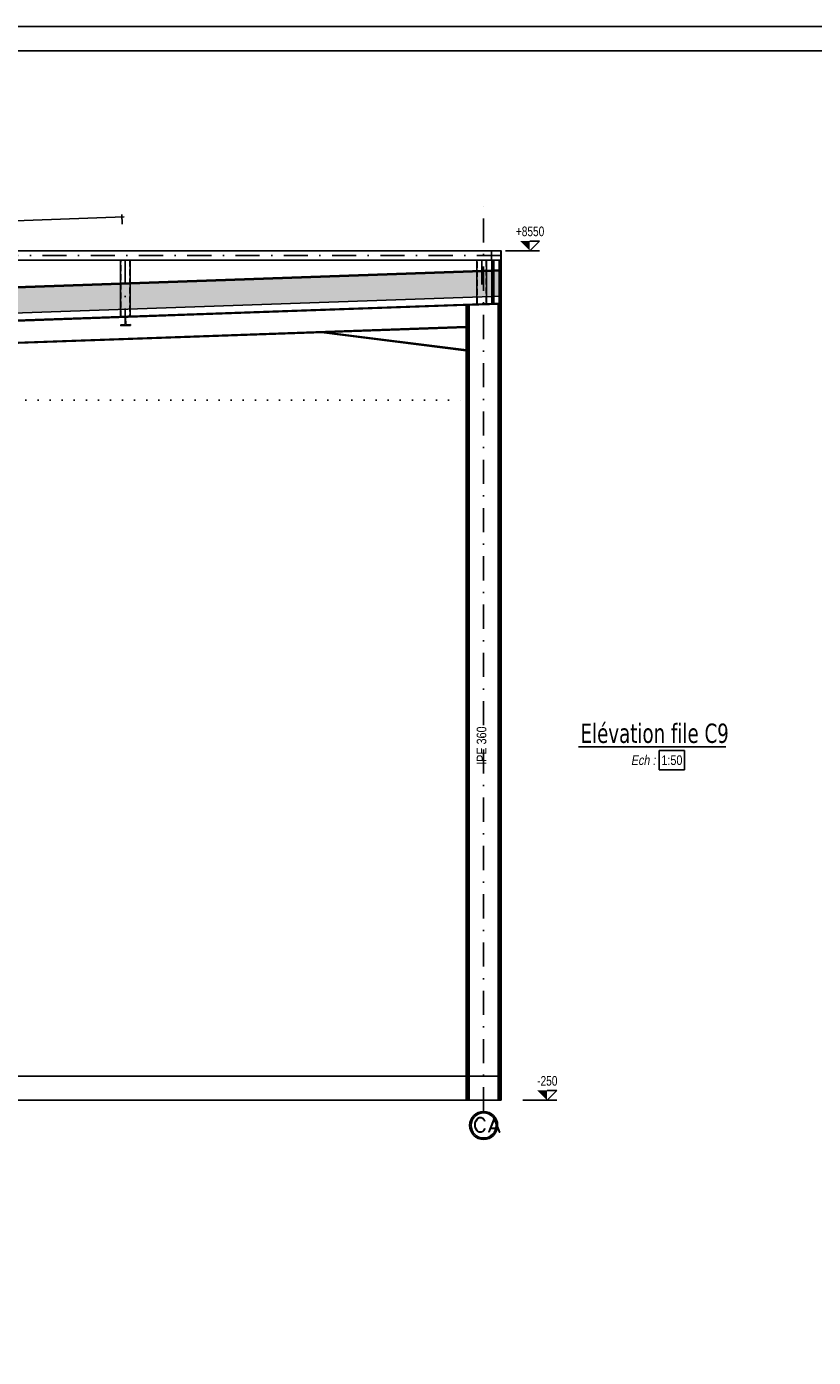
# Model space of a CAD drawing. Extents: x 293186 to 369035, y -341273 to -122059.
# Tile 34 of 64: x 329448 to 337599, y -219296 to -205510. Entities that reach past the tile are written whole.
import ezdxf

# ---------------------------------------------------------------- set-up
doc = ezdxf.new("R2010")
doc.units = 0
doc.header["$LTSCALE"] = 50
for name, pattern in [('DASHDOT', [10, 5, -2.5, 0, -2.5]), ('DOT', [2.5, 0, -2.5]), ('HIDDEN', [1.875, 1.25, -0.625])]:
    doc.linetypes.add(name, pattern=pattern)
doc.layers.add('ECHELLE_1_50', color=7, linetype='CONTINUOUS')
doc.styles.add('ARIAL', font='txt')
doc.styles.add('CADWORK5', font='ROMAND', dxfattribs={"width": 0.8})
doc.styles.add('TAHOMA', font='txt')

# ---------------------------------------------------------------- blocks, each defined once
blk = doc.blocks.new('*D149')
at = {"layer": 'ECHELLE_1_50', "color": 150}
for p, q in [((334661, -207831), (334761, -207731)), ((334761, -207731), (334661, -207731)), ((334761, -207831), (334411, -207831))]:
    blk.add_line(p, q, dxfattribs=at)
blk.add_solid([(334661, -207831), (334661, -207731), (334561, -207731)], dxfattribs=at)
at = {"layer": 'ECHELLE_1_50', "color": 26, "style": 'ARIAL', "width": 0.75}
blk.add_text('+8550', height=100, dxfattribs=at).set_placement((334517, -207681))
blk = doc.blocks.new('*D151')
at = {"layer": 'ECHELLE_1_50', "color": 150}
for p, q in [((334840, -216631), (334940, -216531)), ((334940, -216531), (334840, -216531)), ((334940, -216631), (334590, -216631))]:
    blk.add_line(p, q, dxfattribs=at)
blk.add_solid([(334840, -216631), (334840, -216531), (334740, -216531)], dxfattribs=at)
at = {"layer": 'ECHELLE_1_50', "color": 26, "style": 'ARIAL', "width": 0.75}
blk.add_text('-250', height=100, dxfattribs=at).set_placement((334738, -216481))
blk = doc.blocks.new('*D214')
at = {"layer": 'ECHELLE_1_50'}
h = blk.add_hatch(color=150, dxfattribs=at)
edge = h.paths.add_edge_path()
edge.add_arc((330434, -207482), 6.25, 0, 360)
h = blk.add_hatch(color=150, dxfattribs=at)
edge = h.paths.add_edge_path()
edge.add_arc((326542, -207618), 6.25, 0, 360)
at = {"layer": 'ECHELLE_1_50', "color": 150}
for p, q in [((330433, -207457), (330437, -207557)), ((326517, -207619), (330459, -207481)), ((326541, -207593), (326544, -207693))]:
    blk.add_line(p, q, dxfattribs=at)
at = {"layer": 'ECHELLE_1_50', "color": 26, "style": 'ARIAL', "width": 0.75}
blk.add_text('3895', height=100, rotation=2.0055, dxfattribs=at).set_placement((328372, -207504))

msp = doc.modelspace()

# ---------------------------------------------------------------- hatches: boundary and pattern name
at = {"layer": 'ECHELLE_1_50', "linetype": 'CONTINUOUS'}
h = msp.add_hatch(dxfattribs=at)
h.set_pattern_fill('ISOL_01', color=32, angle=2.0052, style=0, pattern_type=2)
h.set_pattern_definition([(2.00521, (-5.8, -0.2), (-9.09749, 259.84069), [11.60624, -31.727086]), (92.00521, (-44.58, 34.76), (-86.613555, -3.032496), [7.032035, -252.967866]), (92.00521, (-7.58, 216.53), (-86.613555, -3.032496), [7.032035, -252.967866]), (106.937674, (40.433, 54.077), (-95.7157521, 256.8067815), [160.15055, -1185.277366]), (77.0727446, (42.497, 54.149), (-77.5208598, -262.8721068), [160.15055, -1185.277366]), (17.2603285, (5.8, 0.203), (-86.6135525, -3.0324939), [11.77906, -976.372607]), (166.7500975, (-5.8, -0.203), (-86.6135519, -3.0325101), [11.77906, -976.372607]), (17.2603285, (17.16, 257.66), (-86.6135525, -3.0324939), [11.77906, -976.372607]), (-13.24991, (40.009, 261.56), (86.6135523, 3.0324985), [11.77906, -976.372607]), (32.968966, (17.05, 3.7), (-86.61357, -3.0324974), [11.31616, -494.03279]), (151.041449, (-17.33, 2.494), (-86.6135703, -3.0324905), [11.31616, -494.03279]), (32.968966, (7.667, 251.5), (-86.61357, -3.0324974), [11.31616, -494.03279]), (-28.958547, (51.474, 258.86), (86.61357, 3.0324963), [11.31616, -494.03279]), (47.00521, (26.54, 9.856), (-86.613578, -3.032497), [9.62335, -358.072045]), (137.00521, (-27.166, 7.976), (-86.613578, -3.032497), [9.62335, -358.072045]), (47.00521, (1.105, 244.46), (-86.613578, -3.032497), [9.62335, -358.072045]), (-42.99479, (61.376, 253.38), (86.613578, 3.032497), [9.62335, -358.072045]), (58.315142, (33.104, 16.895), (-86.613567, -3.032507), [10.09395, -302.38703]), (125.695273, (-34.205, 14.54), (-86.613568, -3.032481), [10.09395, -302.38703]), (58.315142, (-4.2, 235.87), (-86.613567, -3.032507), [10.09395, -302.38703]), (-54.304724, (68.414, 246.82), (86.613568, 3.032487), [10.09395, -302.38703]), (73.570257, (38.41, 25.484), (-86.613574, -3.032501), [12.835155, -261.228817]), (110.44016, (-40.095, 22.736), (-86.613574, -3.032493), [12.835155, -261.228817]), (73.570257, (-7.83, 223.56), (-86.613574, -3.032501), [12.835155, -261.228817]), (-69.55984, (74.3, 238.62), (86.613574, 3.032493), [12.835155, -261.228817]), (85.6650145, (-44.823, 41.79), (-68.4186074, -522.7139039), [9.35269, -775.447047]), (98.345404, (41.79, 44.823), (-104.8085684, 516.648909), [9.35269, -775.447047]), (265.66503, (-7.58, 216.534), (68.4184682, 522.713922), [9.35269, -775.447047]), (-81.654596, (-7.58, 216.534), (104.8085684, -516.648909), [9.35269, -775.447047])])
h.paths.add_polyline_path([(334363, -208301), (318793, -208846), (318793, -208586), (334363, -208041)])

# ---------------------------------------------------------------- linework, layer by layer
at = {"layer": 'ECHELLE_1_50', "color": 158, "linetype": 'DASHDOT'}
msp.add_line((334183, -216748), (334183, -207345), dxfattribs=at)
at = {"layer": 'ECHELLE_1_50', "color": 54, "linetype": 'HIDDEN'}
for p, q in [((318793, -207834), (334363, -207834)), ((334363, -207928), (318793, -207928)), ((330423, -208513), (330423, -207931)), ((330517, -207931), (330517, -208509)), ((334116, -208383), (334116, -207931)), ((334210, -207931), (334210, -208380))]:
    msp.add_line(p, q, dxfattribs=at)
at = {"layer": 'ECHELLE_1_50', "color": 54, "linetype": 'DASHDOT'}
for p, q in [((334363, -207881), (318793, -207881)), ((330470, -207931), (330470, -208511)), ((334163, -207931), (334163, -208382))]:
    msp.add_line(p, q, dxfattribs=at)
at = {"layer": 'ECHELLE_1_50', "color": 5, "linetype": 'CONTINUOUS'}
for p, q in [((318808, -208929), (334003, -208397)), ((334003, -208618), (318808, -209150)), ((332503, -208680), (334003, -208868)), ((334004, -208858), (332564, -208678))]:
    msp.add_line(p, q, dxfattribs=at)
at = {"layer": 'ECHELLE_1_50', "color": 146, "linetype": 'DOT'}
msp.add_line((318808, -209381), (334003, -209381), dxfattribs=at)
at = {"layer": 'ECHELLE_1_50', "color": 96, "linetype": 'CONTINUOUS'}
msp.add_line((335167, -212970), (336694, -212970), dxfattribs=at)
at = {"layer": 'ECHELLE_1_50', "color": 7, "linetype": 'CONTINUOUS'}
for p, q in [((336263, -213009), (336000, -213009)), ((336000, -213009), (336000, -213209)), ((336263, -213209), (336263, -213009)), ((336000, -213209), (336263, -213209))]:
    msp.add_line(p, q, dxfattribs=at)
at = {"layer": 'ECHELLE_1_50', "color": 7}
msp.add_line((334363, -216381, 2540), (316548, -216381, 2540), dxfattribs=at)
at = {"layer": 'ECHELLE_1_50', "color": 32, "linetype": 'CONTINUOUS'}
for points in [[(293186, -205510), (368085, -205510), (368085, -247460), (293186, -247460), (293186, -205510)], [(293436, -205760), (367835, -205760), (367835, -247210), (293436, -247210), (293436, -205760)]]:
    msp.add_lwpolyline(points, dxfattribs=at)
at = {"layer": 'ECHELLE_1_50', "color": 54, "linetype": 'CONTINUOUS'}
for points in [[(334363, -207931), (318793, -207931), (318793, -207831), (334363, -207831), (334363, -207931)], [(330420, -208513), (330420, -207931), (330520, -207931), (330520, -208509)], [(334113, -208383), (334113, -207931), (334213, -207931), (334213, -208380)]]:
    msp.add_lwpolyline(points, dxfattribs=at)
for points in [[(334357, -207931), (334269, -207931, -0.4142), (334263, -207925), (334263, -207837, -0.4142), (334269, -207831), (334313, -207831)], [(334313, -207834), (334269, -207834, 0.4142), (334266, -207837), (334266, -207925, 0.4142), (334269, -207928), (334313, -207928)], [(334313, -207831), (334357, -207831, -0.4142), (334363, -207837), (334363, -207925, -0.4142), (334357, -207931)], [(334313, -207928), (334357, -207928, 0.4142), (334360, -207925), (334360, -207837, 0.4142), (334357, -207834), (334313, -207834)]]:
    msp.add_lwpolyline(points, format="xyb", dxfattribs=at)
at = {"layer": 'ECHELLE_1_50', "color": 32, "linetype": 'CONTINUOUS'}
for points in [[(334363, -208041), (318793, -208586), (318793, -208576), (334363, -208031)], [(334363, -208301), (318793, -208846), (318793, -208586), (334363, -208041)], [(334363, -208301), (334363, -208375), (318793, -208920), (318793, -208846)]]:
    msp.add_lwpolyline(points, close=True, dxfattribs=at)
at = {"layer": 'ECHELLE_1_50', "color": 5, "linetype": 'CONTINUOUS'}
msp.add_lwpolyline([(318808, -208919), (334003, -208387), (334003, -208628), (318808, -209159)], dxfattribs=at)
at = {"layer": 'ECHELLE_1_50', "color": 22, "linetype": 'CONTINUOUS'}
for points in [[(330475, -208587), (330473, -208531, -0.414214), (330485, -208519), (330520, -208517), (330520, -208509), (330498, -208510), (330498, -208510), (330442, -208512), (330442, -208512), (330420, -208513), (330420, -208521), (330456, -208520, -0.414214), (330468, -208531), (330470, -208587, -0.414214), (330459, -208599), (330423, -208601), (330424, -208609)], [(330424, -208609), (330524, -208605), (330523, -208597), (330488, -208598, -0.414214), (330475, -208587)]]:
    msp.add_lwpolyline(points, format="xyb", dxfattribs=at)
at = {"layer": 'ECHELLE_1_50', "color": 141, "linetype": 'CONTINUOUS'}
for points in [[(334355, -207931, 4350), (334355, -207931, 4314), (334343, -207931, 4302), (334287, -207931, 4302), (334275, -207931, 4314), (334275, -207931, 4350), (334267, -207931, 4350), (334267, -207931, 4250), (334275, -207931, 4250), (334275, -207931, 4286), (334287, -207931, 4298), (334343, -207931, 4298), (334355, -207931, 4286), (334355, -207931, 4250), (334363, -207931, 4250), (334363, -207931, 4350), (334355, -207931, 4350)], [(334332, -208386, 4296), (334350, -208385, 4278), (334350, -208385, 4215), (334363, -208385, 4215), (334363, -208385, 4385), (334350, -208385, 4385), (334350, -208385, 4322), (334332, -208386, 4304), (334033, -208396, 4304), (334015, -208397, 4322), (334015, -208397, 4385), (334003, -208397, 4385), (334003, -208397, 4215), (334015, -208397, 4215), (334015, -208397, 4278), (334033, -208396, 4296), (334332, -208386, 4296)], [(334355, -208375, 4350), (334363, -208374, 4350), (334363, -208374, 4250), (334355, -208375, 4250), (334355, -208375, 4286), (334343, -208375, 4298), (334287, -208377, 4298), (334275, -208377, 4286), (334275, -208377, 4250), (334267, -208378, 4250), (334267, -208378, 4350), (334275, -208377, 4350), (334275, -208377, 4314), (334287, -208377, 4302), (334343, -208375, 4302), (334355, -208375, 4314), (334355, -208375, 4350)], [(334033, -216631, 4296), (334015, -216631, 4278), (334015, -216631, 4215), (334003, -216631, 4215), (334003, -216631, 4385), (334015, -216631, 4385), (334015, -216631, 4322), (334033, -216631, 4304), (334332, -216631, 4304), (334350, -216631, 4322), (334350, -216631, 4385), (334363, -216631, 4385), (334363, -216631, 4215), (334350, -216631, 4215), (334350, -216631, 4278), (334332, -216631, 4296), (334033, -216631, 4296)]]:
    msp.add_polyline3d(points, close=True, dxfattribs=at)
at = {"layer": 'ECHELLE_1_50', "color": 158, "linetype": 'CONTINUOUS'}
for radius in [145, 130]:
    msp.add_circle((334183, -216893), radius, dxfattribs=at)
at = {"layer": 'ECHELLE_1_50', "color": 141, "linetype": 'CONTINUOUS'}
for points in [[(334267, -208378, 4350), (334267, -207931, 4350), (334275, -207931, 4350), (334275, -208377, 4350)], [(334267, -208378, 4250), (334267, -207931, 4250), (334267, -207931, 4350), (334267, -208378, 4350)], [(334275, -208377, 4250), (334275, -207931, 4250), (334267, -207931, 4250), (334267, -208378, 4250)], [(334287, -208377, 4298), (334287, -207931, 4298), (334275, -207931, 4286), (334275, -208377, 4286)], [(334275, -208377, 4314), (334275, -207931, 4314), (334287, -207931, 4302), (334287, -208377, 4302)], [(334275, -208377, 4350), (334275, -207931, 4350), (334275, -207931, 4314), (334275, -208377, 4314)], [(334275, -208377, 4286), (334275, -207931, 4286), (334275, -207931, 4250), (334275, -208377, 4250)], [(334343, -208375, 4298), (334343, -207931, 4298), (334287, -207931, 4298), (334287, -208377, 4298)], [(334287, -208377, 4302), (334287, -207931, 4302), (334343, -207931, 4302), (334343, -208375, 4302)], [(334355, -208375, 4286), (334355, -207931, 4286), (334343, -207931, 4298), (334343, -208375, 4298)], [(334343, -208375, 4302), (334343, -207931, 4302), (334355, -207931, 4314), (334355, -208375, 4314)], [(334355, -208375, 4250), (334355, -207931, 4250), (334355, -207931, 4286), (334355, -208375, 4286)], [(334363, -208374, 4250), (334363, -207931, 4250), (334355, -207931, 4250), (334355, -208375, 4250)], [(334355, -208375, 4350), (334355, -207931, 4350), (334363, -207931, 4350), (334363, -208374, 4350)], [(334355, -208375, 4314), (334355, -207931, 4314), (334355, -207931, 4350), (334355, -208375, 4350)], [(334363, -208374, 4350), (334363, -207931, 4350), (334363, -207931, 4250), (334363, -208374, 4250)], [(334362, -208375, 4385), (334003, -208387, 4385), (334003, -208387, 4215), (334362, -208375, 4215)], [(334363, -208385, 4385), (334003, -208397, 4385), (334003, -208387, 4385), (334362, -208375, 4385)], [(334362, -208375, 4215), (334003, -208387, 4215), (334003, -208397, 4215), (334363, -208385, 4215)], [(334363, -208385, 4215), (334003, -208397, 4215), (334003, -208397, 4385), (334363, -208385, 4385)], [(334003, -208397, 4215), (334003, -216631, 4215), (334015, -216631, 4215), (334015, -208397, 4215)], [(334003, -208397, 4385), (334003, -216631, 4385), (334003, -216631, 4215), (334003, -208397, 4215)], [(334015, -208397, 4385), (334015, -216631, 4385), (334003, -216631, 4385), (334003, -208397, 4385)], [(334015, -208397, 4278), (334015, -216631, 4278), (334033, -216631, 4296), (334033, -208396, 4296)], [(334033, -208396, 4304), (334033, -216631, 4304), (334015, -216631, 4322), (334015, -208397, 4322)], [(334015, -208397, 4215), (334015, -216631, 4215), (334015, -216631, 4278), (334015, -208397, 4278)], [(334015, -208397, 4322), (334015, -216631, 4322), (334015, -216631, 4385), (334015, -208397, 4385)], [(334033, -208396, 4296), (334033, -216631, 4296), (334332, -216631, 4296), (334332, -208386, 4296)], [(334332, -208386, 4304), (334332, -216631, 4304), (334033, -216631, 4304), (334033, -208396, 4304)], [(334350, -208385, 4322), (334350, -216631, 4322), (334332, -216631, 4304), (334332, -208386, 4304)], [(334332, -208386, 4296), (334332, -216631, 4296), (334350, -216631, 4278), (334350, -208385, 4278)], [(334350, -208385, 4385), (334350, -216631, 4385), (334350, -216631, 4322), (334350, -208385, 4322)], [(334363, -208385, 4385), (334363, -216631, 4385), (334350, -216631, 4385), (334350, -208385, 4385)], [(334350, -208385, 4215), (334350, -216631, 4215), (334363, -216631, 4215), (334363, -208385, 4215)], [(334350, -208385, 4278), (334350, -216631, 4278), (334350, -216631, 4215), (334350, -208385, 4215)], [(334362, -208375, 4385), (334362, -208375, 4215), (334363, -208385, 4215), (334363, -208385, 4385)], [(334363, -208385, 4215), (334363, -216631, 4215), (334363, -216631, 4385), (334363, -208385, 4385)]]:
    msp.add_3dface(points, dxfattribs=at)
at = {"layer": 'ECHELLE_1_50', "color": 1, "linetype": 'CONTINUOUS'}
msp.add_3dface([(334003, -208397, 4385), (334003, -208397, 4215), (334003, -208387, 4215), (334003, -208387, 4385)], dxfattribs=at)
at = {"layer": 'ECHELLE_1_50', "color": 9, "linetype": 'CONTINUOUS'}
msp.add_3dface([(334363, -216381, 2540), (334363, -216631, 2540), (316548, -216631, 2540), (316548, -216381, 2540)], dxfattribs=at)

# ---------------------------------------------------------------- block references
at = {"layer": 'ECHELLE_1_50', "color": 0}
for name in ['*D214', '*D149', '*D151']:
    msp.add_blockref(name, (0, 0), dxfattribs=at)

# ---------------------------------------------------------------- texts
at = {"layer": 'ECHELLE_1_50', "color": 96}
for s, height, style, width, p in [('Elévation file C9', 200, 'TAHOMA', 0.8, (335187, -212930)), ('CA', 150, 'CADWORK5', 1.125, (334068, -216962))]:
    msp.add_text(s, height=height, dxfattribs=dict(at, style=style, width=width)).set_placement(p)
at = {"layer": 'ECHELLE_1_50', "color": 7, "style": 'ARIAL', "width": 0.8}
msp.add_text('IPE 360', height=100, rotation=90, dxfattribs=at).set_placement((334211, -213157))
at = {"layer": 'ECHELLE_1_50', "color": 7, "style": 'ARIAL', "oblique": 10, "width": 0.8}
msp.add_text('Ech :', height=100, dxfattribs=at).set_placement((335709, -213159))
at = {"layer": 'ECHELLE_1_50', "color": 7, "style": 'ARIAL', "width": 0.8}
msp.add_text('1:50', height=100, dxfattribs=at).set_placement((336025, -213159))

doc.saveas('drawing.dxf')
